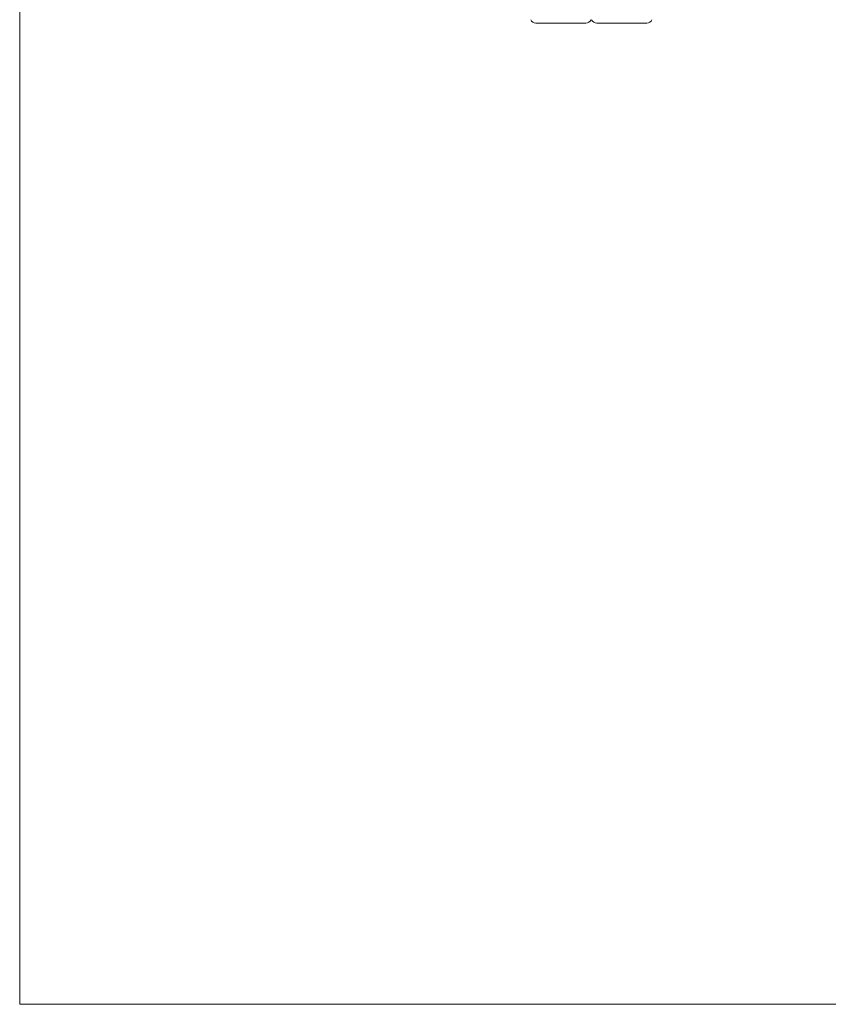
# Model space of a CAD drawing. Header units: millimetres. Extents: x -473 to 23648, y -382 to 1866.
# Tile 1 of 256: x -473 to -121, y -382 to 46. Entities that reach past the tile are written whole.
import ezdxf

# ---------------------------------------------------------------- set-up
doc = ezdxf.new("R2010")
doc.units = ezdxf.units.MM
doc.header["$LTSCALE"] = 80
doc.layers.get('0').update_dxf_attribs({"linetype": 'CONTINUOUS'})

msp = doc.modelspace()

# ---------------------------------------------------------------- linework, layer by layer
at = {"lineweight": 0}
for p, q in [((-472.508, 647.262), (-472.508, -382.445)), ((-472.508, -382.445), (1955.104, -382.445))]:
    msp.add_line(p, q, dxfattribs=at)
at = {"color": 0, "linetype": 'Continuous', "lineweight": 0}
for p, q in [((-226.197, 44.358), (-247.897, 44.358)), ((-221.397, 44.358), (-199.697, 44.358))]:
    msp.add_line(p, q, dxfattribs=at)
for centre, start, end in [((-247.897, 46.858), 204.74175, 270), ((-226.197, 46.858), 270, 335.25825), ((-221.397, 46.858), 204.74175, 270), ((-199.697, 46.858), 270, 335.25825)]:
    msp.add_arc(centre, 2.5, start, end, dxfattribs=at)

doc.saveas('drawing.dxf')
